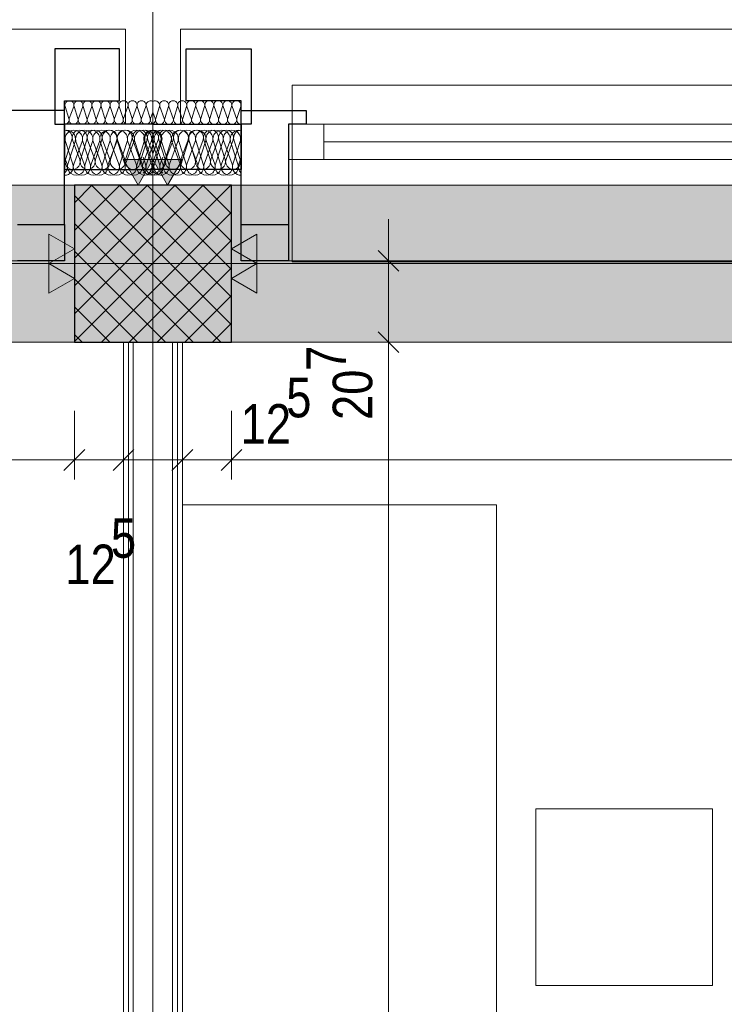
# Model space of a CAD drawing. Extents: x -620 to 3480, y 62 to 1107.
# Tile 101 of 244: x -336 to -300, y 953 to 1003. Entities that reach past the tile are written whole.
import ezdxf
from ezdxf.lldxf.tags import DXFTag

# ---------------------------------------------------------------- set-up
doc = ezdxf.new("R2010")
doc.units = 0
doc.layers.get('0').update_dxf_attribs({"lineweight": 35})
for name, color, linetype, lineweight, true_color in [('00 -Bauelemente -Dämmung innen', 7, 'Continuous', 9, 0xff7fe6), ('00 -Bauelemente -Gipskarton', 7, 'Continuous', 9, 0xff7fe6), ('30 -33 Aussenwände- 3 Aussenstützen', 7, 'Continuous', 50, 0x0000dd), ('30 -33 Aussenwände- 7 Fassade_ Elemente', 7, 'Continuous', 9, 0x00aacc), ('30 -34 Innenwände- 2 nichttragend', 7, 'Continuous', 18, 0xff7fe6), ('30 -35 Decken- 1 Konstruktion-Träger- Stahlbeton', 7, 'grob-A06G9GKW8I', 13, 0x33aa00), ('60- 61 allgemeine Ausstattung- 1 Möbel', 7, 'Continuous', 9, 0x00cccc), ('70 -72 Beschriftung- 2 Beschriftung Bauteile', 7, 'Continuous', 9, 0x9999ff), ('70 -76 Bemaßung- 2 Allgemein', 9, 'Continuous', 5, 0x808080)]:
    doc.layers.add(name, color=color, linetype=linetype, lineweight=lineweight, true_color=true_color)
doc.layers.add('70 -71 Achsen- 1 Gebäudeachsen', color=7, linetype='STRICHPUNKT2-A06G9GKV8I', lineweight=18)
doc.layers.add('iwb_Schraffur_Unterzug', color=7, linetype='Continuous', lineweight=5, true_color=0xffffcc, plot=False)
doc.styles.get("Standard").update_dxf_attribs({"font": 'ARIALN.TTF'})
tags = doc.linetypes.add('grob-A06G9GKW8I', pattern=[14, 3, -8, 3]).pattern_tags.tags
tags[8:9] = [DXFTag(74, 4), DXFTag(75, 0), DXFTag(340, '0'), DXFTag(46, 0.0), DXFTag(50, 0.0), DXFTag(44, 0.0), DXFTag(45, 0.0)]
tags[6:7] = [DXFTag(74, 4), DXFTag(75, 0), DXFTag(340, '0'), DXFTag(46, 0.0), DXFTag(50, 0.0), DXFTag(44, 0.0), DXFTag(45, 0.0)]
tags[4:5] = [DXFTag(74, 4), DXFTag(75, 0), DXFTag(340, '0'), DXFTag(46, 0.0), DXFTag(50, 0.0), DXFTag(44, 0.0), DXFTag(45, 0.0)]
tags = doc.linetypes.add('STRICHPUNKT2-A06G9GKV8I', pattern=[12.7, 6.35, -3.175, 0, -3.175]).pattern_tags.tags
tags[10:11] = [DXFTag(74, 4), DXFTag(75, 0), DXFTag(340, '0'), DXFTag(46, 0.0), DXFTag(50, 0.0), DXFTag(44, 0.0), DXFTag(45, 0.0)]
tags[8:9] = [DXFTag(74, 4), DXFTag(75, 0), DXFTag(340, '0'), DXFTag(46, 0.0), DXFTag(50, 0.0), DXFTag(44, 0.0), DXFTag(45, 0.0)]
tags[6:7] = [DXFTag(74, 4), DXFTag(75, 0), DXFTag(340, '0'), DXFTag(46, 0.0), DXFTag(50, 0.0), DXFTag(44, 0.0), DXFTag(45, 0.0)]
tags[4:5] = [DXFTag(74, 4), DXFTag(75, 0), DXFTag(340, '0'), DXFTag(46, 0.0), DXFTag(50, 0.0), DXFTag(44, 0.0), DXFTag(45, 0.0)]

# ---------------------------------------------------------------- blocks, each defined once
blk = doc.blocks.new('Referenz-A06G9GKX8I')
at = {"layer": '00 -Bauelemente -Dämmung innen', "color": 0, "linetype": 'Continuous', "ltscale": 0.13}
for p, q in [((-330.513, 986.957), (-330.513, 871.857)), ((-328.513, 986.957), (-328.513, 871.857))]:
    blk.add_line(p, q, dxfattribs=at)
at = {"layer": '00 -Bauelemente -Gipskarton', "color": 0, "linetype": 'Continuous', "ltscale": 0.13}
for p, q in [((-331.013, 986.957), (-331.013, 872.357)), ((-330.763, 986.957), (-330.763, 872.107)), ((-330.513, 986.957), (-330.513, 871.857)), ((-328.513, 986.957), (-328.513, 871.857)), ((-328.263, 986.957), (-328.263, 872.107)), ((-328.013, 986.957), (-328.013, 872.357))]:
    blk.add_line(p, q, dxfattribs=at)
at = {"layer": '30 -33 Aussenwände- 3 Aussenstützen', "color": 0, "lineweight": 9}
for p, q in [((-333.513, 994.061), (-332.617, 994.957)), ((-333.513, 992.647), (-331.203, 994.957)), ((-333.513, 991.232), (-329.788, 994.957)), ((-333.513, 989.818), (-328.374, 994.957)), ((-333.513, 988.404), (-326.96, 994.957)), ((-333.513, 986.99), (-325.546, 994.957)), ((-332.635, 994.957), (-325.513, 987.836)), ((-331.22, 994.957), (-325.513, 989.25)), ((-329.806, 994.957), (-325.513, 990.664)), ((-328.392, 994.957), (-325.513, 992.078)), ((-326.978, 994.957), (-325.513, 993.492)), ((-325.564, 994.957), (-325.513, 994.907)), ((-333.513, 994.421), (-326.049, 986.957)), ((-332.132, 986.957), (-325.513, 993.575)), ((-333.513, 993.007), (-327.463, 986.957)), ((-330.717, 986.957), (-325.513, 992.161)), ((-329.513, 991.957), (-329.513, 989.957)), ((-333.513, 991.593), (-328.877, 986.957)), ((-330.513, 990.957), (-328.513, 990.957)), ((-329.303, 986.957), (-325.513, 990.747)), ((-333.513, 990.179), (-330.292, 986.957)), ((-327.889, 986.957), (-325.513, 989.333)), ((-333.513, 988.765), (-331.706, 986.957)), ((-326.475, 986.957), (-325.513, 987.919)), ((-333.513, 987.35), (-333.12, 986.957))]:
    blk.add_line(p, q, dxfattribs=at)
at = {"layer": '30 -33 Aussenwände- 3 Aussenstützen', "color": 0, "linetype": 'Continuous', "lineweight": -2, "ltscale": 0.25}
for p, q in [((-325.513, 994.957), (-333.513, 994.957)), ((-333.513, 994.957), (-333.513, 986.957)), ((-325.513, 986.957), (-325.513, 994.957)), ((-333.513, 986.957), (-325.513, 986.957))]:
    blk.add_line(p, q, dxfattribs=at)
at = {"layer": '30 -33 Aussenwände- 7 Fassade_ Elemente', "color": 0, "linetype": 'Continuous', "ltscale": 0.13}
for p, q in [((-330.913, 1002.897), (-493.113, 1002.897)), ((-330.913, 998.057), (-330.913, 1002.897)), ((-328.113, 1002.897), (-328.113, 998.057)), ((-165.913, 1002.897), (-328.113, 1002.897)), ((-333.791, 998.357), (-333.984, 998.957)), ((-333.547, 998.957), (-333.769, 998.357)), ((-333.332, 998.357), (-333.524, 998.957)), ((-333.087, 998.957), (-333.309, 998.357)), ((-332.872, 998.357), (-333.064, 998.957)), ((-332.627, 998.956), (-332.85, 998.357)), ((-332.412, 998.356), (-332.605, 998.956)), ((-332.168, 998.956), (-332.39, 998.356)), ((-331.953, 998.356), (-332.145, 998.956)), ((-331.708, 998.956), (-331.93, 998.356)), ((-331.493, 998.355), (-331.686, 998.956)), ((-331.248, 998.955), (-331.471, 998.355)), ((-331.034, 998.355), (-331.226, 998.955)), ((-330.789, 998.955), (-331.011, 998.355)), ((-330.574, 998.355), (-330.766, 998.955)), ((-330.329, 998.955), (-330.551, 998.355)), ((-330.114, 998.354), (-330.307, 998.955)), ((-329.87, 998.954), (-330.092, 998.354)), ((-329.655, 998.354), (-329.847, 998.954)), ((-329.372, 998.354), (-329.179, 998.954)), ((-329.157, 998.954), (-328.935, 998.354)), ((-328.912, 998.354), (-328.72, 998.955)), ((-328.697, 998.955), (-328.475, 998.355)), ((-328.452, 998.355), (-328.26, 998.955)), ((-328.238, 998.955), (-328.015, 998.355)), ((-327.993, 998.355), (-327.8, 998.955)), ((-327.778, 998.955), (-327.556, 998.355)), ((-327.533, 998.355), (-327.341, 998.956)), ((-327.318, 998.956), (-327.096, 998.356)), ((-327.074, 998.356), (-326.881, 998.956)), ((-326.859, 998.956), (-326.636, 998.356)), ((-326.614, 998.356), (-326.422, 998.956)), ((-326.399, 998.956), (-326.177, 998.357)), ((-326.154, 998.357), (-325.962, 998.957)), ((-325.939, 998.957), (-325.717, 998.357)), ((-325.695, 998.357), (-325.502, 998.957)), ((-325.48, 998.957), (-325.258, 998.357)), ((-325.235, 998.357), (-325.043, 998.957)), ((-329.632, 998.354), (-329.513, 998.676)), ((-329.394, 998.354), (-329.514, 998.676)), ((-334.013, 991.097), (-334.013, 998.057)), ((-334.013, 998.057), (-330.913, 998.057)), ((-328.113, 998.057), (-325.013, 998.057)), ((-325.013, 998.057), (-325.013, 991.097)), ((-322.613, 998.057), (-298.213, 998.057)), ((-322.613, 996.257), (-322.613, 998.057)), ((-333.644, 997.257), (-333.965, 996.257)), ((-333.588, 996.032), (-333.958, 997.182)), ((-333.843, 996.032), (-333.473, 997.182)), ((-333.236, 996.257), (-333.606, 997.257)), ((-333.12, 997.182), (-333.545, 996.032)), ((-333.43, 997.182), (-333.005, 996.032)), ((-332.878, 997.257), (-333.199, 996.257)), ((-332.707, 996.032), (-333.077, 997.182)), ((-332.962, 996.032), (-332.593, 997.182)), ((-332.47, 996.257), (-332.84, 997.257)), ((-332.239, 997.182), (-332.664, 996.032)), ((-332.549, 997.182), (-332.124, 996.032)), ((-332.112, 997.257), (-332.433, 996.257)), ((-331.826, 996.032), (-332.196, 997.182)), ((-332.081, 996.032), (-331.712, 997.182)), ((-331.704, 996.257), (-332.074, 997.257)), ((-331.358, 997.182), (-331.783, 996.032)), ((-331.668, 997.182), (-331.243, 996.032)), ((-331.345, 997.257), (-331.667, 996.257)), ((-330.945, 996.032), (-331.315, 997.182)), ((-330.938, 996.257), (-331.308, 997.257)), ((-331.2, 996.032), (-330.831, 997.182)), ((-330.477, 997.182), (-330.902, 996.032)), ((-330.579, 997.257), (-330.901, 996.257)), ((-330.787, 997.182), (-330.362, 996.032)), ((-330.172, 996.257), (-330.542, 997.257)), ((-330.064, 996.032), (-330.434, 997.182)), ((-330.319, 996.032), (-329.95, 997.182)), ((-329.813, 997.257), (-330.135, 996.257)), ((-329.596, 997.182), (-330.021, 996.032)), ((-329.588, 996.032), (-329.958, 997.182)), ((-329.907, 997.182), (-329.481, 996.032)), ((-329.843, 996.032), (-329.473, 997.182)), ((-329.776, 997.257), (-329.513, 996.547)), ((-329.183, 996.032), (-329.553, 997.182)), ((-329.12, 997.182), (-329.545, 996.032)), ((-329.251, 997.257), (-329.513, 996.547)), ((-329.438, 996.032), (-329.069, 997.182)), ((-329.43, 997.182), (-329.005, 996.032)), ((-329.213, 997.257), (-328.892, 996.257)), ((-328.707, 996.032), (-329.077, 997.182)), ((-328.962, 996.032), (-328.593, 997.182)), ((-328.854, 996.257), (-328.485, 997.257)), ((-328.239, 997.182), (-328.664, 996.032)), ((-328.549, 997.182), (-328.124, 996.032)), ((-328.447, 997.257), (-328.126, 996.257)), ((-327.826, 996.032), (-328.196, 997.182)), ((-328.088, 996.257), (-327.718, 997.257)), ((-328.081, 996.032), (-327.712, 997.182)), ((-327.358, 997.182), (-327.783, 996.032)), ((-327.681, 997.257), (-327.36, 996.257)), ((-327.668, 997.182), (-327.243, 996.032)), ((-327.322, 996.257), (-326.952, 997.257)), ((-326.945, 996.032), (-327.315, 997.182)), ((-327.2, 996.032), (-326.831, 997.182)), ((-326.915, 997.257), (-326.594, 996.257)), ((-326.477, 997.182), (-326.902, 996.032)), ((-326.787, 997.182), (-326.362, 996.032)), ((-326.556, 996.257), (-326.186, 997.257)), ((-326.064, 996.032), (-326.434, 997.182)), ((-326.319, 996.032), (-325.95, 997.182)), ((-326.149, 997.257), (-325.827, 996.257)), ((-325.596, 997.182), (-326.021, 996.032)), ((-325.907, 997.182), (-325.481, 996.032)), ((-325.79, 996.257), (-325.42, 997.257)), ((-325.183, 996.032), (-325.553, 997.182)), ((-325.438, 996.032), (-325.069, 997.182)), ((-325.383, 997.257), (-325.061, 996.257)), ((-333.886, 996.032), (-334.013, 996.376)), ((-329.886, 996.032), (-330.013, 996.376)), ((-329.14, 996.032), (-329.013, 996.376)), ((-325.14, 996.032), (-325.013, 996.376)), ((-298.213, 996.257), (-322.613, 996.257)), ((-329.513, 991.957), (-329.513, 989.957)), ((-490.013, 991.097), (-334.013, 991.097)), ((-328.513, 990.957), (-330.513, 990.957)), ((-325.013, 991.097), (-169.013, 991.097))]:
    blk.add_line(p, q, dxfattribs=at)
at = {"layer": '30 -33 Aussenwände- 7 Fassade_ Elemente', "color": 0, "linetype": 'Continuous', "lineweight": -2, "ltscale": 0.25}
for p, q in [((-331.213, 1001.897), (-334.513, 1001.897)), ((-334.513, 1001.897), (-334.513, 998.057)), ((-331.213, 999.257), (-331.213, 1001.897)), ((-327.813, 1001.897), (-324.513, 1001.897)), ((-327.813, 999.257), (-327.813, 1001.897)), ((-324.513, 1001.897), (-324.513, 998.057)), ((-334.013, 999.257), (-331.213, 999.257)), ((-334.013, 998.057), (-334.013, 999.257)), ((-325.013, 999.257), (-327.813, 999.257)), ((-325.013, 998.057), (-325.013, 999.257)), ((-334.013, 998.757), (-337.313, 998.757)), ((-334.013, 992.957), (-334.013, 998.757)), ((-325.013, 992.957), (-325.013, 998.757)), ((-325.013, 998.757), (-321.713, 998.757)), ((-321.713, 998.757), (-321.713, 998.057)), ((-334.513, 998.057), (-334.013, 998.057)), ((-329.513, 998.057), (-334.013, 998.057)), ((-334.013, 998.057), (-334.013, 995.757)), ((-329.513, 998.057), (-325.013, 998.057)), ((-325.013, 998.057), (-325.013, 995.757)), ((-324.513, 998.057), (-325.013, 998.057)), ((-322.613, 998.057), (-322.613, 992.957)), ((-321.713, 998.057), (-322.613, 998.057)), ((-334.013, 995.757), (-329.513, 995.757)), ((-325.013, 995.757), (-329.513, 995.757)), ((-336.413, 992.957), (-334.013, 992.957)), ((-334.013, 992.957), (-334.013, 991.097)), ((-325.013, 992.957), (-322.613, 992.957)), ((-325.013, 991.097), (-325.013, 992.957)), ((-322.613, 992.957), (-322.613, 991.097)), ((-334.013, 991.097), (-336.413, 991.097)), ((-322.613, 991.097), (-325.013, 991.097))]:
    blk.add_line(p, q, dxfattribs=at)
at = {"layer": '30 -33 Aussenwände- 7 Fassade_ Elemente', "color": 0}
for p, q in [((-322.413, 1000.057), (-298.213, 1000.057)), ((-322.413, 998.057), (-322.413, 1000.057)), ((-322.413, 998.057), (-320.813, 998.057)), ((-322.413, 996.257), (-322.413, 998.057)), ((-320.813, 998.057), (-299.813, 998.057)), ((-320.813, 996.257), (-320.813, 998.057)), ((-299.813, 997.157), (-320.813, 997.157)), ((-320.813, 996.257), (-322.413, 996.257)), ((-322.413, 996.257), (-322.413, 991.057)), ((-299.813, 996.257), (-320.813, 996.257)), ((-322.413, 991.057), (-298.213, 991.057))]:
    blk.add_line(p, q, dxfattribs=at)
at = {"layer": '30 -33 Aussenwände- 7 Fassade_ Elemente', "color": 0, "linetype": 'Continuous', "lineweight": 18, "ltscale": 0.18}
for p, q in [((-322.613, 998.057), (-320.813, 998.057)), ((-322.613, 996.257), (-322.613, 998.057)), ((-320.813, 998.057), (-320.813, 996.257)), ((-320.813, 997.157), (-299.813, 997.157)), ((-320.813, 996.257), (-322.613, 996.257))]:
    blk.add_line(p, q, dxfattribs=at)
at = {"layer": '30 -33 Aussenwände- 7 Fassade_ Elemente', "color": 0, "linetype": 'Continuous', "ltscale": 0.13}
for centre, major_axis, end_param in [((-333.765, 999.028), (0.219, -0.071), 3.765224), ((-333.305, 999.027), (0.219, -0.071), 3.765224), ((-332.846, 999.027), (0.219, -0.071), 3.765224), ((-332.386, 999.027), (0.219, -0.071), 3.765224), ((-331.927, 999.026), (0.219, -0.071), 3.765224), ((-331.467, 999.026), (0.219, -0.071), 3.765224), ((-331.007, 999.026), (0.219, -0.071), 3.765224), ((-330.548, 999.025), (0.219, -0.071), 3.765224), ((-330.548, 999.025), (-0.135, 0.186), 1.255075), ((-330.548, 999.025), (0.135, 0.186), 1.255075), ((-330.548, 999.025), (0.219, -0.071), 1.255075), ((-330.088, 999.025), (0.219, -0.071), 3.765224), ((-330.088, 999.025), (-0.135, 0.186), 1.255075), ((-330.088, 999.025), (0.135, 0.186), 1.255075), ((-330.088, 999.025), (0.219, -0.071), 1.255075), ((-329.628, 999.025), (0.116, 0.198), 2.411197), ((-329.398, 999.025), (0.219, -0.07), 2.411197), ((-328.938, 999.025), (0.219, -0.07), 3.765224), ((-328.938, 999.025), (-0.135, 0.186), 1.255075), ((-328.938, 999.025), (0.135, 0.186), 1.255075), ((-328.938, 999.025), (0.219, -0.07), 1.255075), ((-328.479, 999.025), (0.219, -0.07), 3.765224), ((-328.479, 999.025), (-0.135, 0.186), 1.255075), ((-328.479, 999.025), (0.135, 0.186), 1.255075), ((-328.479, 999.025), (0.219, -0.07), 1.255075), ((-328.019, 999.026), (0.219, -0.07), 3.765224), ((-327.559, 999.026), (0.219, -0.07), 3.765224), ((-327.1, 999.026), (0.219, -0.07), 3.765224), ((-326.64, 999.027), (0.219, -0.07), 3.765224), ((-326.181, 999.027), (0.219, -0.07), 3.765224), ((-325.721, 999.027), (0.219, -0.07), 3.765224), ((-325.261, 999.028), (0.219, -0.07), 3.765224), ((-334.01, 998.287), (-0.003, -0.23), 1.896254), ((-333.55, 998.287), (-0.219, 0.071), 3.764652), ((-333.091, 998.286), (-0.219, 0.071), 3.764652), ((-332.631, 998.286), (-0.219, 0.071), 3.764652), ((-332.171, 998.286), (-0.219, 0.071), 3.764652), ((-331.712, 998.285), (-0.219, 0.071), 3.764652), ((-331.252, 998.285), (-0.219, 0.071), 3.764652), ((-330.793, 998.285), (-0.219, 0.071), 3.764652), ((-330.793, 998.285), (-0.219, 0.071), 1.254884), ((-330.793, 998.285), (0.135, -0.186), 1.254884), ((-330.333, 998.284), (-0.219, 0.071), 3.764652), ((-330.333, 998.284), (-0.219, 0.071), 1.254884), ((-330.333, 998.284), (0.135, -0.186), 1.254884), ((-329.873, 998.284), (-0.219, 0.071), 1.254884), ((-329.873, 998.284), (0.135, -0.186), 1.254884), ((-329.414, 998.284), (-0.219, 0.071), 1.434048), ((-329.613, 998.284), (0.1, -0.207), 1.434048), ((-329.153, 998.284), (-0.219, 0.07), 1.254884), ((-329.153, 998.284), (0.135, -0.186), 1.254884), ((-328.693, 998.284), (-0.219, 0.07), 3.764652), ((-328.693, 998.284), (-0.219, 0.07), 1.254884), ((-328.693, 998.284), (0.135, -0.186), 1.254884), ((-328.234, 998.285), (-0.219, 0.07), 3.764652), ((-328.234, 998.285), (-0.219, 0.07), 1.254884), ((-328.234, 998.285), (0.135, -0.186), 1.254884), ((-327.774, 998.285), (-0.219, 0.07), 3.764652), ((-327.315, 998.285), (-0.219, 0.07), 3.764652), ((-326.855, 998.286), (-0.219, 0.07), 3.764652), ((-326.395, 998.286), (-0.219, 0.07), 3.764652), ((-325.936, 998.286), (-0.219, 0.07), 3.764652), ((-325.476, 998.287), (-0.219, 0.07), 3.764652), ((-325.016, 998.287), (-0.219, 0.07), 1.896254), ((-333.539, 997.317), (0.419, -0.135), 3.765224), ((-333.892, 997.317), (0.419, -0.135), 2.160679), ((-334.008, 997.374), (0.364, -0.117), 1.896254), ((-333.242, 997.374), (0.364, -0.117), 3.764652), ((-333.011, 997.317), (0.419, -0.135), 3.765224), ((-333.011, 997.317), (0.258, 0.356), 1.255075), ((-332.658, 997.317), (0.419, -0.135), 3.765224), ((-332.476, 997.374), (0.364, -0.117), 3.764652), ((-332.13, 997.317), (0.419, -0.135), 3.765224), ((-332.13, 997.317), (0.258, 0.356), 1.255075), ((-331.777, 997.317), (0.419, -0.135), 3.765224), ((-331.71, 997.374), (0.364, -0.117), 3.764652), ((-331.71, 997.374), (-0.225, 0.31), 1.254884), ((-331.71, 997.374), (0.225, 0.31), 1.254884), ((-331.25, 997.317), (0.419, -0.135), 3.765224), ((-331.71, 997.374), (0.364, -0.117), 1.254884), ((-330.896, 997.317), (0.419, -0.135), 3.765224), ((-330.944, 997.374), (0.364, -0.117), 3.764652), ((-330.944, 997.374), (-0.225, 0.31), 1.254884), ((-330.944, 997.374), (0.225, 0.31), 1.254884), ((-330.896, 997.317), (0.258, 0.356), 1.255075), ((-330.793, 998.285), (-0.135, -0.186), 1.254884), ((-330.369, 997.317), (0.419, -0.135), 3.765224), ((-330.944, 997.374), (0.364, -0.117), 1.254884), ((-330.178, 997.374), (-0.225, 0.31), 1.254884), ((-330.015, 997.317), (0.419, -0.135), 3.765224), ((-330.333, 998.284), (-0.135, -0.186), 1.254884), ((-330.178, 997.374), (0.225, 0.31), 1.254884), ((-330.015, 997.317), (0.258, 0.356), 1.255075), ((-329.539, 997.317), (0.419, -0.135), 3.765224), ((-329.892, 997.317), (0.419, -0.135), 2.160679), ((-329.873, 998.284), (-0.135, -0.186), 1.254884), ((-329.488, 997.317), (0.419, -0.135), 3.765224), ((-330.178, 997.374), (0.364, -0.117), 1.254884), ((-329.412, 997.374), (-0.102, 0.369), 1.613483), ((-329.134, 997.317), (0.121, 0.423), 2.160679), ((-329.615, 997.374), (0.364, -0.117), 1.613483), ((-329.011, 997.317), (0.419, -0.135), 3.765224), ((-329.153, 998.284), (-0.135, -0.186), 1.254884), ((-329.011, 997.317), (0.258, 0.356), 1.255075), ((-328.849, 997.374), (-0.225, 0.31), 1.254884), ((-328.658, 997.317), (0.419, -0.135), 3.765224), ((-328.849, 997.374), (0.225, 0.31), 1.254884), ((-328.693, 998.284), (-0.135, -0.186), 1.254884), ((-328.849, 997.374), (0.364, -0.117), 1.254884), ((-328.13, 997.317), (0.419, -0.135), 3.765224), ((-328.083, 997.374), (0.364, -0.117), 3.764652), ((-328.083, 997.374), (-0.225, 0.31), 1.254884), ((-328.13, 997.317), (0.258, 0.356), 1.255075), ((-328.234, 998.285), (-0.135, -0.186), 1.254884), ((-328.083, 997.374), (0.225, 0.31), 1.254884), ((-327.777, 997.317), (0.419, -0.135), 3.765224), ((-328.083, 997.374), (0.364, -0.117), 1.254884), ((-327.317, 997.374), (0.364, -0.117), 3.764652), ((-327.317, 997.374), (-0.225, 0.31), 1.254884), ((-327.25, 997.317), (0.419, -0.135), 3.765224), ((-327.317, 997.374), (0.225, 0.31), 1.254884), ((-326.896, 997.317), (0.419, -0.135), 3.765224), ((-326.896, 997.317), (0.258, 0.356), 1.255075), ((-327.317, 997.374), (0.364, -0.117), 1.254884), ((-326.551, 997.374), (0.364, -0.117), 3.764652), ((-326.369, 997.317), (0.419, -0.135), 3.765224), ((-326.015, 997.317), (0.419, -0.135), 3.765224), ((-326.015, 997.317), (0.258, 0.356), 1.255075), ((-325.785, 997.374), (0.364, -0.117), 3.764652), ((-325.488, 997.317), (0.419, -0.135), 3.765224), ((-325.134, 997.317), (0.121, 0.423), 2.160679), ((-325.019, 997.374), (0.005, 0.383), 1.896254), ((-333.011, 997.317), (-0.258, 0.356), 1.255075), ((-333.011, 997.317), (0.419, -0.135), 1.255075), ((-332.13, 997.317), (-0.258, 0.356), 1.255075), ((-332.13, 997.317), (0.419, -0.135), 1.255075), ((-330.896, 997.317), (-0.258, 0.356), 1.255075), ((-330.896, 997.317), (0.419, -0.135), 1.255075), ((-330.015, 997.317), (-0.258, 0.356), 1.255075), ((-330.015, 997.317), (0.419, -0.135), 1.255075), ((-329.011, 997.317), (-0.258, 0.356), 1.255075), ((-329.011, 997.317), (0.419, -0.135), 1.255075), ((-328.13, 997.317), (-0.258, 0.356), 1.255075), ((-328.13, 997.317), (0.419, -0.135), 1.255075), ((-326.896, 997.317), (-0.258, 0.356), 1.255075), ((-326.896, 997.317), (0.419, -0.135), 1.255075), ((-326.015, 997.317), (-0.258, 0.356), 1.255075), ((-326.015, 997.317), (0.419, -0.135), 1.255075), ((-333.601, 996.14), (-0.364, 0.117), 3.765224), ((-332.835, 996.14), (-0.364, 0.117), 3.765224), ((-332.069, 996.14), (-0.364, 0.117), 3.765224), ((-331.303, 996.14), (-0.364, 0.117), 1.255075), ((-331.303, 996.14), (-0.364, 0.117), 3.765224), ((-331.303, 996.14), (0.225, -0.31), 1.255075), ((-330.537, 996.14), (-0.364, 0.117), 3.765224), ((-330.537, 996.14), (-0.364, 0.117), 1.255075), ((-330.537, 996.14), (0.225, -0.31), 1.255075), ((-329.77, 996.14), (-0.364, 0.117), 2.619647), ((-329.256, 996.14), (-0.257, -0.283), 2.619647), ((-328.49, 996.14), (-0.364, 0.117), 1.255075), ((-328.49, 996.14), (-0.364, 0.117), 3.765224), ((-328.49, 996.14), (0.225, -0.31), 1.255075), ((-327.724, 996.14), (-0.364, 0.117), 1.255075), ((-327.724, 996.14), (-0.364, 0.117), 3.765224), ((-327.724, 996.14), (0.225, -0.31), 1.255075), ((-326.958, 996.14), (-0.364, 0.117), 3.765224), ((-326.192, 996.14), (-0.364, 0.117), 3.765224), ((-325.426, 996.14), (-0.364, 0.117), 3.765224), ((-334.007, 995.897), (-0.006, -0.44), 1.896254), ((-334.305, 995.897), (0.292, -0.329), 1.157172), ((-333.424, 995.897), (-0.419, 0.135), 1.254884), ((-333.126, 995.897), (-0.419, 0.135), 3.764652), ((-333.424, 995.897), (0.258, -0.356), 1.254884), ((-332.543, 995.897), (-0.419, 0.135), 3.764652), ((-332.543, 995.897), (-0.419, 0.135), 1.254884), ((-332.245, 995.897), (-0.419, 0.135), 3.764652), ((-332.543, 995.897), (0.258, -0.356), 1.254884), ((-331.662, 995.897), (-0.419, 0.135), 1.254884), ((-331.662, 995.897), (-0.419, 0.135), 3.764652), ((-331.364, 995.897), (-0.419, 0.135), 1.254884), ((-331.364, 995.897), (-0.419, 0.135), 3.764652), ((-331.303, 996.14), (-0.225, -0.31), 1.255075), ((-331.662, 995.897), (0.258, -0.356), 1.254884), ((-330.781, 995.897), (-0.419, 0.135), 3.764652), ((-331.364, 995.897), (0.258, -0.356), 1.254884), ((-330.483, 995.897), (-0.419, 0.135), 1.254884), ((-330.483, 995.897), (-0.419, 0.135), 3.764652), ((-330.537, 996.14), (-0.225, -0.31), 1.255075), ((-329.9, 995.897), (-0.419, 0.135), 3.764652), ((-330.483, 995.897), (0.258, -0.356), 1.254884), ((-329.602, 995.897), (-0.419, 0.135), 1.254884), ((-330.007, 995.897), (-0.006, -0.44), 1.896254), ((-330.305, 995.897), (0.292, -0.329), 1.157172), ((-329.424, 995.897), (-0.419, 0.135), 1.254884), ((-329.126, 995.897), (-0.419, 0.135), 3.764652), ((-329.019, 995.897), (-0.419, 0.135), 1.896254), ((-329.602, 995.897), (0.258, -0.356), 1.254884), ((-328.721, 995.897), (-0.419, 0.135), 1.157172), ((-329.424, 995.897), (0.258, -0.356), 1.254884), ((-328.543, 995.897), (-0.419, 0.135), 1.254884), ((-328.543, 995.897), (-0.419, 0.135), 3.764652), ((-328.245, 995.897), (-0.419, 0.135), 3.764652), ((-328.49, 996.14), (-0.225, -0.31), 1.255075), ((-328.543, 995.897), (0.258, -0.356), 1.254884), ((-327.662, 995.897), (-0.419, 0.135), 1.254884), ((-327.662, 995.897), (-0.419, 0.135), 3.764652), ((-327.724, 996.14), (-0.225, -0.31), 1.255075), ((-327.364, 995.897), (-0.419, 0.135), 3.764652), ((-327.364, 995.897), (-0.419, 0.135), 1.254884), ((-327.662, 995.897), (0.258, -0.356), 1.254884), ((-326.781, 995.897), (-0.419, 0.135), 3.764652), ((-327.364, 995.897), (0.258, -0.356), 1.254884), ((-326.483, 995.897), (-0.419, 0.135), 3.764652), ((-326.483, 995.897), (-0.419, 0.135), 1.254884), ((-325.9, 995.897), (-0.419, 0.135), 3.764652), ((-326.483, 995.897), (0.258, -0.356), 1.254884), ((-325.602, 995.897), (-0.419, 0.135), 1.254884), ((-325.019, 995.897), (-0.419, 0.135), 1.896254), ((-325.602, 995.897), (0.258, -0.356), 1.254884), ((-324.721, 995.897), (-0.419, 0.135), 1.157172), ((-333.424, 995.897), (-0.258, -0.356), 1.254884), ((-332.543, 995.897), (-0.258, -0.356), 1.254884), ((-331.662, 995.897), (-0.258, -0.356), 1.254884), ((-331.364, 995.897), (-0.258, -0.356), 1.254884), ((-330.483, 995.897), (-0.258, -0.356), 1.254884), ((-329.602, 995.897), (-0.258, -0.356), 1.254884), ((-329.424, 995.897), (-0.258, -0.356), 1.254884), ((-328.543, 995.897), (-0.258, -0.356), 1.254884), ((-327.662, 995.897), (-0.258, -0.356), 1.254884), ((-327.364, 995.897), (-0.258, -0.356), 1.254884), ((-326.483, 995.897), (-0.258, -0.356), 1.254884), ((-325.602, 995.897), (-0.258, -0.356), 1.254884)]:
    blk.add_ellipse(centre, major_axis=major_axis, ratio=1, start_param=0, end_param=end_param, dxfattribs=at)
at = {"layer": '30 -34 Innenwände- 2 nichttragend', "color": 0, "linetype": 'Continuous', "ltscale": 0.18}
for p, q in [((-331.013, 986.957), (-331.013, 872.357)), ((-328.013, 986.957), (-328.013, 872.357))]:
    blk.add_line(p, q, dxfattribs=at)
at = {"layer": '30 -35 Decken- 1 Konstruktion-Träger- Stahlbeton', "color": 0}
for p, q in [((-3.513, 994.957), (-562.014, 994.957)), ((-3.513, 986.957), (-562.014, 986.957))]:
    blk.add_line(p, q, dxfattribs=at)
at = {"layer": '60- 61 allgemeine Ausstattung- 1 Möbel', "color": 0, "linetype": 'Continuous', "ltscale": 0.13}
for p, q in [((-328.013, 978.678), (-312.013, 978.678)), ((-328.013, 938.678), (-328.013, 978.678)), ((-312.013, 978.678), (-312.013, 938.678)), ((-310.013, 963.178), (-301.013, 963.178)), ((-310.013, 954.178), (-310.013, 963.178)), ((-301.013, 963.178), (-301.013, 954.178)), ((-301.013, 954.178), (-310.013, 954.178))]:
    blk.add_line(p, q, dxfattribs=at)
at = {"layer": '70 -71 Achsen- 1 Gebäudeachsen', "color": 0, "linetype": 'STRICHPUNKT2-A06G9GKV8I', "ltscale": 0.18}
for p, q in [((-329.513, 1075.897), (-329.513, 76.457)), ((-562.014, 990.957), (85.427, 990.957))]:
    blk.add_line(p, q, dxfattribs=at)
at = {"layer": '70 -72 Beschriftung- 2 Beschriftung Bauteile', "color": 0}
for p, q in [((-330.263, 994.957), (-331.013, 996.256)), ((-331.013, 996.256), (-329.513, 996.256)), ((-329.513, 996.256), (-330.263, 994.957)), ((-328.763, 994.957), (-329.513, 996.256)), ((-329.513, 996.256), (-328.013, 996.256)), ((-328.013, 996.256), (-328.763, 994.957)), ((-334.812, 992.457), (-333.513, 991.707)), ((-334.812, 990.957), (-334.812, 992.457)), ((-325.513, 991.707), (-324.214, 992.457)), ((-324.214, 992.457), (-324.214, 990.957)), ((-333.513, 991.707), (-334.812, 990.957)), ((-324.214, 990.957), (-325.513, 991.707)), ((-334.812, 990.957), (-333.513, 990.207)), ((-334.812, 989.457), (-334.812, 990.957)), ((-325.513, 990.207), (-324.214, 990.957)), ((-324.214, 990.957), (-324.214, 989.457)), ((-333.513, 990.207), (-334.812, 989.457)), ((-324.214, 989.457), (-325.513, 990.207))]:
    blk.add_line(p, q, dxfattribs=at)
at = {"layer": '70 -72 Beschriftung- 2 Beschriftung Bauteile', "color": 0, "lineweight": 0}
for points in [[(-330.263, 994.957), (-331.013, 996.256), (-330.263, 996.256)], [(-330.263, 994.957), (-330.263, 996.256), (-329.513, 996.256)], [(-328.763, 994.957), (-329.513, 996.256), (-328.763, 996.256)], [(-328.763, 994.957), (-328.763, 996.256), (-328.013, 996.256)], [(-334.812, 990.957), (-334.812, 992.457), (-333.513, 991.707)], [(-324.214, 990.957), (-325.513, 991.707), (-324.214, 992.457)], [(-334.812, 989.457), (-334.812, 990.957), (-333.513, 990.207)], [(-324.214, 989.457), (-325.513, 990.207), (-324.214, 990.957)]]:
    blk.add_solid(points, dxfattribs=at)
at = {"layer": '70 -76 Bemaßung- 2 Allgemein', "color": 0, "linetype": 'Continuous', "ltscale": 0.13}
for p, q in [((-317.513, 992.158), (-317.513, 993.218)), ((-317.513, 990.097), (-317.513, 992.158)), ((-318.513, 991.097), (-316.513, 991.097)), ((-317.513, 986.957), (-317.513, 991.097)), ((-317.513, 987.957), (-317.513, 985.897)), ((-317.513, 987.957), (-317.513, 985.897)), ((-320.013, 986.957), (-316.513, 986.957)), ((-320.013, 986.957), (-316.513, 986.957)), ((-317.513, 985.897), (-317.513, 984.836)), ((-317.513, 873.418), (-317.513, 985.897)), ((-333.513, 983.457), (-333.513, 979.957)), ((-333.513, 983.457), (-333.513, 979.957)), ((-331.013, 983.457), (-331.013, 979.957)), ((-328.013, 983.457), (-328.013, 979.957)), ((-325.513, 983.457), (-325.513, 979.957)), ((-325.513, 983.457), (-325.513, 979.957)), ((-334.574, 980.957), (-409.453, 980.957)), ((-334.574, 980.957), (-335.634, 980.957)), ((-332.513, 980.957), (-334.574, 980.957)), ((-332.513, 980.957), (-334.574, 980.957)), ((-331.013, 980.957), (-333.513, 980.957)), ((-332.013, 980.957), (-329.953, 980.957)), ((-329.074, 980.957), (-330.134, 980.957)), ((-329.953, 980.957), (-328.892, 980.957)), ((-327.013, 980.957), (-329.074, 980.957)), ((-325.513, 980.957), (-328.013, 980.957)), ((-326.513, 980.957), (-324.453, 980.957)), ((-326.513, 980.957), (-324.453, 980.957)), ((-324.453, 980.957), (-323.392, 980.957)), ((-249.574, 980.957), (-324.453, 980.957))]:
    blk.add_line(p, q, dxfattribs=at)
at = {"layer": '70 -76 Bemaßung- 2 Allgemein', "color": 0, "linetype": 'Continuous', "lineweight": 20, "ltscale": 0.2}
for p, q in [((-316.983, 990.567), (-318.044, 991.628)), ((-318.044, 987.488), (-316.983, 986.427)), ((-318.044, 987.488), (-316.983, 986.427)), ((-332.983, 981.488), (-334.044, 980.427)), ((-332.983, 981.488), (-334.044, 980.427)), ((-331.544, 980.427), (-330.483, 981.488)), ((-327.483, 981.488), (-328.544, 980.427)), ((-326.044, 980.427), (-324.983, 981.488)), ((-326.044, 980.427), (-324.983, 981.488))]:
    blk.add_line(p, q, dxfattribs=at)
at = {"layer": '70 -76 Bemaßung- 2 Allgemein', "color": 0, "linetype": 'Continuous', "ltscale": 0.13, "char_height": 2.01377, "attachment_point": 1, "rotation": 90}
for s, insert in [('{\\fArial Narrow;7}', (-321.698, 985.494)), ('{\\fArial Narrow;20}', (-320.355, 982.992))]:
    blk.add_mtext(s, dxfattribs=dict(at, insert=insert))
at = {"layer": '70 -76 Bemaßung- 2 Allgemein', "color": 0, "linetype": 'Continuous', "ltscale": 0.13, "char_height": 2.01377, "attachment_point": 1}
for s, insert in [('{\\fArial Narrow;5}', (-322.721, 985.142)), ('{\\fArial Narrow;12}', (-325.041, 983.799)), ('{\\fArial Narrow;5}', (-331.65, 977.986)), ('{\\fArial Narrow;12}', (-333.97, 976.643))]:
    blk.add_mtext(s, dxfattribs=dict(at, insert=insert))
blk = doc.blocks.new('Referenz-A06G9GKZ8I')
at = {"layer": 'iwb_Schraffur_Unterzug', "linetype": 'Continuous', "ltscale": 0.13}
for points in [[(-562.014, 994.957), (-3.513, 994.957), (-562.014, 994.317)], [(-562.014, 994.317), (-3.513, 994.957), (-3.513, 986.957)], [(-562.014, 994.317), (-3.513, 986.957), (-562.014, 987.597)], [(-562.014, 987.597), (-3.513, 986.957), (-562.014, 986.957)]]:
    blk.add_solid(points, dxfattribs=at)

msp = doc.modelspace()

# ---------------------------------------------------------------- block references
at = {"color": 8, "lineweight": 25, "ltscale": 0.25, "true_color": 0x808080}
for name in ['Referenz-A06G9GKX8I', 'Referenz-A06G9GKZ8I']:
    msp.add_blockref(name, (0, 0), dxfattribs=at)

doc.saveas('drawing.dxf')
